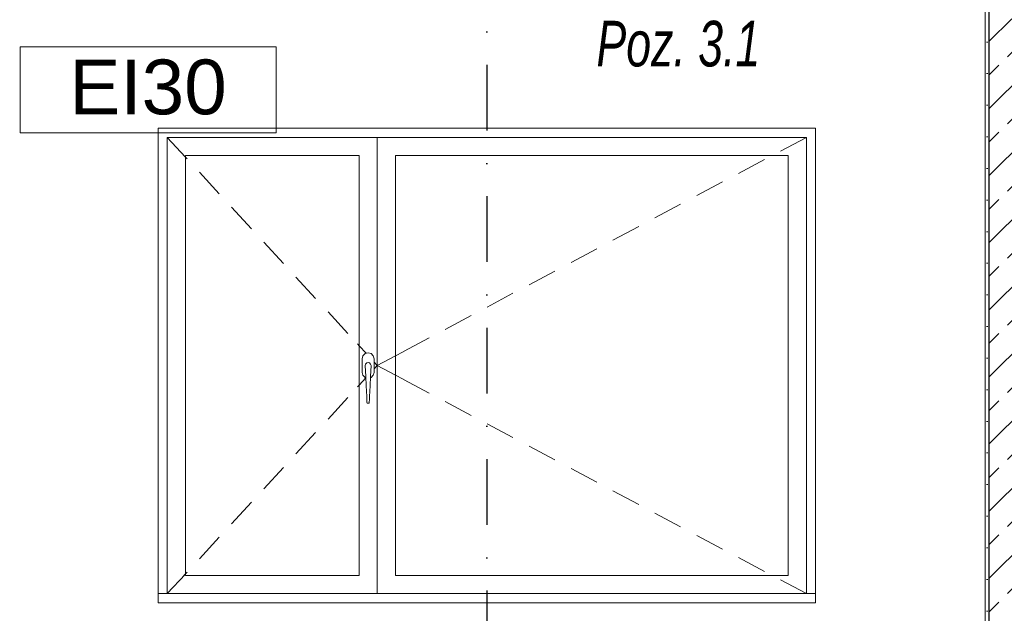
# Model space of a CAD drawing. Header units: millimetres. Extents: x 58537 to 97688, y -8921 to 14216.
# Tile 38 of 145: x 69226 to 71922, y 3761 to 5387. Entities that reach past the tile are written whole.
import ezdxf
from ezdxf.enums import TextEntityAlignment as Align

# ---------------------------------------------------------------- set-up
doc = ezdxf.new("R2010")
doc.units = ezdxf.units.MM
doc.header["$MEASUREMENT"] = 0
doc.linetypes.add('Kropki i Kreski', pattern=[360, 180, -90, 0, -90])
doc.linetypes.add('Wipeout_Contour', pattern=[1000, 0, -1000])
for name, color, linetype, lineweight, true_color in [('Nowe_A-Konstrukcja Opis_Nr_pióra__58', 7, 'Continuous', 13, 0xdf0000), ('Nowe_A-Osi_Nr_pióra__25', 7, 'Continuous', 25, 0x40a5ff), ('Nowe_A-Wymiary-Zewnętrzne_Nr_pióra__45', 7, 'Continuous', 15, 0x40a5ff), ('Nowe_A-Wymiary-Zewnętrzne_Nr_pióra__85', 7, 'Continuous', 13, 0x80c2ff)]:
    doc.layers.add(name, color=color, linetype=linetype, lineweight=lineweight, true_color=true_color)
for name, color, linetype in [('Nowe_A-Osi', 7, 'Continuous'), ('Nowe_A-Wymiary-Zewnętrzne', 7, 'Continuous'), ('Nowe_A-Ściany-Wewnętrzne', 7, 'Continuous'), ('Nowe_Okna Archicada', 7, 'Continuous')]:
    doc.layers.add(name, color=color, linetype=linetype)
for name, color, linetype, lineweight in [('Nowe_A-Osi_Nr_pióra__6', 5, 'Continuous', 13), ('Nowe_A-PPOŻ_Nr_pióra__20', 1, 'Continuous', 13), ('Nowe_A-Wymiary-Zewnętrzne_Nr_pióra__46', 5, 'Continuous', 15), ('Nowe_A-Ściany-Wewnętrzne_Nr_pióra__27', 7, 'Continuous', 25), ('Nowe_A-Ściany-Wewnętrzne_Nr_pióra__47', 7, 'Continuous', 15), ('Nowe_Okna Archicada_Nr_pióra__3', 7, 'Continuous', 13), ('Nowe_Okna Archicada_Nr_pióra__87', 7, 'Continuous', 13)]:
    doc.layers.add(name, color=color, linetype=linetype, lineweight=lineweight)
doc.styles.add('STYL_AUTOMATYCZNY_1', font='arial.ttf')
doc.styles.add('STYL_AUTOMATYCZNY_2', font='arial.ttf')
doc.styles.add('STYL_AUTOMATYCZNY_4', font='arial.ttf', dxfattribs={"width": 0.7})
doc.dimstyles.new('STYL_AUTOMATYCZNY__1', dxfattribs={"dimtxt": 125, "dimasz": 47.5, "dimexe": 0.18, "dimexo": 20, "dimgap": 0, "dimtad": 1, "dimdec": 1, "dimlfac": 0.1, "dimzin": 0, "dimdsep": 46, "dimtxsty": 'STYL_AUTOMATYCZNY_2', "dimblk": 'ARROWHEAD_11', "dimblk1": 'ARROWHEAD_11', "dimblk2": 'ARROWHEAD_11', "dimcen": 0.09, "dimclrd": 256, "dimclre": 256, "dimclrt": 5, "dimadec": 1, "dimazin": 0, "dimtfac": 1, "dimtdec": 4, "dimtmove": 0, "dimatfit": 3, "dimfxl": 0, "dimtolj": 1, "dimtzin": 0, "dimarcsym": 0})
pattern_1 = [(0, (0, 0), (0, 86.60254), [0, -50]), (0, (25, 43.3), (0, 86.60254), [0, -50])]

# ---------------------------------------------------------------- blocks, each defined once
blk = doc.blocks.new('ElemPrzekroju_112')
at = {"color": 254, "linetype": 'Wipeout_Contour', "lineweight": 0, "ltscale": 279046.332182}
blk.add_wipeout([(69630.1, 5040), (69605.1, 5040), (69605.1, 3840), (69630.1, 3840)], dxfattribs=at).dxf.layer = 'Nowe_Okna Archicada'
at = {"color": 254, "linetype": 'Wipeout_Contour', "lineweight": 0, "ltscale": 281490.487837}
blk.add_wipeout([(70255.1, 3865), (70255.1, 5015), (70205.1, 5015), (70205.1, 3865)], dxfattribs=at).dxf.layer = 'Nowe_Okna Archicada'
at = {"color": 254, "linetype": 'Wipeout_Contour', "lineweight": 0, "ltscale": 286132.040785}
blk.add_wipeout([(71380.1, 3840), (71405.1, 3840), (71405.1, 5040), (71380.1, 5040)], dxfattribs=at).dxf.layer = 'Nowe_Okna Archicada'
at = {"color": 254, "linetype": 'Wipeout_Contour', "lineweight": 0, "ltscale": 281255.989015}
blk.add_wipeout([(70176.9, 4339.1), (70177.1, 4336.4), (70183.1, 4336.4), (70183.2, 4339.1)], dxfattribs=at).dxf.layer = 'Nowe_Okna Archicada'
at = {"color": 254, "linetype": 'Wipeout_Contour', "lineweight": 0, "ltscale": 282430.215808}
blk.add_wipeout([(69605.1, 3790), (71405.1, 3790), (71405.1, 3815), (69605.1, 3815)], dxfattribs=at).dxf.layer = 'Nowe_Okna Archicada'
at = {"layer": 'Nowe_Okna Archicada_Nr_pióra__3', "color": 7, "linetype": 'Continuous', "lineweight": 13}
blk.add_line((69605.1, 3790), (71405.1, 3790), dxfattribs=at)
at = {"color": 254, "linetype": 'Wipeout_Contour', "lineweight": 0, "ltscale": 565490.758607}
blk.add_wipeout([(71380.1, 5040), (71405.1, 5040), (71405.1, 5090), (69605.1, 5090), (69605.1, 5040), (69630.1, 5040), (69630.1, 5065), (71380.1, 5065)], dxfattribs=at).dxf.layer = 'Nowe_Okna Archicada'
at = {"color": 254, "linetype": 'Wipeout_Contour', "lineweight": 0, "ltscale": 279195.184524}
blk.add_wipeout([(69680.1, 3865), (69680.1, 5015), (69630.1, 5015), (69630.1, 3865)], dxfattribs=at).dxf.layer = 'Nowe_Okna Archicada'
at = {"color": 254, "linetype": 'Wipeout_Contour', "lineweight": 0, "ltscale": 285981.516899}
blk.add_wipeout([(71330.1, 5015), (71330.1, 3865), (71380.1, 3865), (71380.1, 5015)], dxfattribs=at).dxf.layer = 'Nowe_Okna Archicada'
at = {"color": 254, "linetype": 'Wipeout_Contour', "lineweight": 0, "ltscale": 1687685.29610792}
blk.add_wipeout([(70163.8, 4421.2), (70166, 4413.1), (70171.9, 4407.2), (70173.7, 4406.7), (70173.5, 4410), (70172.1, 4440), (70173.1, 4444), (70176.1, 4446.9), (70180.1, 4448), (70184.1, 4446.9), (70187, 4444), (70188.1, 4440), (70186.6, 4410), (70186.5, 4406.7), (70188.2, 4407.2), (70194.1, 4413.1), (70196.3, 4421.2), (70196.3, 4458.7), (70194.1, 4466.9), (70188.2, 4472.8), (70180.1, 4475), (70171.9, 4472.8), (70166, 4466.9), (70163.8, 4458.7)], dxfattribs=at).dxf.layer = 'Nowe_Okna Archicada'
at = {"color": 254, "linetype": 'Wipeout_Contour', "lineweight": 0, "ltscale": 281257.251351}
blk.add_wipeout([(70176.6, 4346.6), (70176.9, 4339.1), (70183.2, 4339.1), (70183.6, 4346.6)], dxfattribs=at).dxf.layer = 'Nowe_Okna Archicada'
at = {"color": 254, "linetype": 'Wipeout_Contour', "lineweight": 0, "ltscale": 278890.839642}
blk.add_wipeout([(69630.1, 3840), (69605.1, 3840), (69605.1, 3815), (69630.1, 3815)], dxfattribs=at).dxf.layer = 'Nowe_Okna Archicada'
at = {"color": 254, "linetype": 'Wipeout_Contour', "lineweight": 0, "ltscale": 285980.398839}
blk.add_wipeout([(71380.1, 3815), (71405.1, 3815), (71405.1, 3840), (71380.1, 3840)], dxfattribs=at).dxf.layer = 'Nowe_Okna Archicada'
at = {"layer": 'Nowe_Okna Archicada_Nr_pióra__3', "color": 7, "linetype": 'Continuous', "lineweight": 13}
for p, q in [((70180.1, 4475), (70171.9, 4472.8)), ((70188.2, 4472.8), (70180.1, 4475)), ((70194.1, 4466.9), (70188.2, 4472.8)), ((69605.1, 3790), (69605.1, 3815)), ((71405.1, 3790), (71405.1, 3815))]:
    blk.add_line(p, q, dxfattribs=at)
at = {"layer": 'Nowe_Okna Archicada_Nr_pióra__87', "color": 7, "linetype": 'Continuous', "lineweight": 13}
for p, q in [((69605.1, 3815), (69605.1, 5090)), ((69605.1, 5090), (71405.1, 5090)), ((71405.1, 3815), (71405.1, 5090))]:
    blk.add_line(p, q, dxfattribs=at)
at = {"color": 254, "linetype": 'Wipeout_Contour', "lineweight": 0, "ltscale": 425826.997853}
blk.add_wipeout([(71380.1, 5065), (70205.1, 5065), (70205.1, 5015), (70255.1, 5015), (71330.1, 5015), (71380.1, 5015)], dxfattribs=at).dxf.layer = 'Nowe_Okna Archicada'
at = {"color": 254, "linetype": 'Wipeout_Contour', "lineweight": 0, "ltscale": 281270.731276}
blk.add_wipeout([(70173.5, 4410), (70174.8, 4384.1), (70185.4, 4384.1), (70186.6, 4410)], dxfattribs=at).dxf.layer = 'Nowe_Okna Archicada'
at = {"color": 254, "linetype": 'Wipeout_Contour', "lineweight": 0, "ltscale": 281259.272721}
blk.add_wipeout([(70176.1, 4355.4), (70176.6, 4346.6), (70183.6, 4346.6), (70184, 4355.4)], dxfattribs=at).dxf.layer = 'Nowe_Okna Archicada'
at = {"color": 254, "linetype": 'Wipeout_Contour', "lineweight": 0, "ltscale": 425382.682401}
blk.add_wipeout([(70205.1, 3815), (71380.1, 3815), (71380.1, 3865), (71330.1, 3865), (70255.1, 3865), (70205.1, 3865)], dxfattribs=at).dxf.layer = 'Nowe_Okna Archicada'
at = {"layer": 'Nowe_Okna Archicada_Nr_pióra__3', "color": 7, "linetype": 'Continuous', "lineweight": 13}
for p, q in [((71380.1, 5065), (71380.1, 5015)), ((71380.1, 5015), (71380.1, 3865)), ((70177.1, 4336.4), (70176.9, 4339.1)), ((70177.1, 4336.4), (70183.1, 4336.4)), ((70183.2, 4339.1), (70183.1, 4336.4)), ((71380.1, 3865), (71380.1, 3815))]:
    blk.add_line(p, q, dxfattribs=at)
at = {"color": 254, "linetype": 'Wipeout_Contour', "lineweight": 0, "ltscale": 420590.320501}
blk.add_wipeout([(70205.1, 5065), (69630.1, 5065), (69630.1, 5015), (69680.1, 5015), (70155.1, 5015), (70205.1, 5015)], dxfattribs=at).dxf.layer = 'Nowe_Okna Archicada'
at = {"color": 254, "linetype": 'Wipeout_Contour', "lineweight": 0, "ltscale": 283735.998307}
blk.add_wipeout([(71330.1, 3865), (71330.1, 5015), (70255.1, 5015), (70255.1, 3865)], dxfattribs=at).dxf.layer = 'Nowe_Okna Archicada'
at = {"color": 254, "linetype": 'Wipeout_Contour', "lineweight": 0, "ltscale": 632881.660887}
blk.add_wipeout([(70173.1, 4444), (70172.1, 4440), (70173.5, 4410), (70186.6, 4410), (70188.1, 4440), (70187, 4444), (70184.1, 4446.9), (70180.1, 4448), (70176.1, 4446.9)], dxfattribs=at).dxf.layer = 'Nowe_Okna Archicada'
at = {"color": 254, "linetype": 'Wipeout_Contour', "lineweight": 0, "ltscale": 281263.929154}
blk.add_wipeout([(70174.8, 4384.1), (70176.1, 4355.4), (70184, 4355.4), (70185.4, 4384.1)], dxfattribs=at).dxf.layer = 'Nowe_Okna Archicada'
at = {"color": 254, "linetype": 'Wipeout_Contour', "lineweight": 0, "ltscale": 420140.489297}
blk.add_wipeout([(69630.1, 3815), (70205.1, 3815), (70205.1, 3865), (70155.1, 3865), (69680.1, 3865), (69630.1, 3865)], dxfattribs=at).dxf.layer = 'Nowe_Okna Archicada'
at = {"layer": 'Nowe_Okna Archicada_Nr_pióra__3', "color": 7, "linetype": 'Continuous', "lineweight": 13}
for p, q in [((69630.1, 5015), (69630.1, 5065)), ((69630.1, 5065), (70205.1, 5065)), ((70205.1, 5065), (70205.1, 5015)), ((70205.1, 5065), (71380.1, 5065)), ((71380.1, 5065), (71309.4, 5027.4)), ((69630.1, 3865), (69630.1, 5015)), ((70205.1, 5015), (70205.1, 3865)), ((70255.1, 5015), (70255.1, 3865)), ((71330.1, 5015), (70255.1, 5015)), ((71330.1, 3865), (71330.1, 5015)), ((71265.3, 5004), (71194.7, 4966.4)), ((71150.5, 4942.9), (71079.9, 4905.3)), ((71035.8, 4881.9), (70965.1, 4844.3)), ((70921, 4820.8), (70850.3, 4783.2)), ((70806.2, 4759.8), (70735.6, 4722.2)), ((70691.4, 4698.7), (70620.8, 4661.1)), ((70576.7, 4637.7), (70506, 4600.1)), ((70461.9, 4576.6), (70391.3, 4539)), ((70347.1, 4515.6), (70276.5, 4478)), ((70275.7, 4477.6), (70255.1, 4466.6)), ((70196.3, 4458.7), (70194.1, 4466.9)), ((70196.3, 4421.2), (70196.3, 4458.7)), ((70196.3, 4449.5), (70205.1, 4440)), ((70255.1, 4466.6), (70205.1, 4440)), ((70172.1, 4440), (70173.1, 4444)), ((70172.1, 4440), (70173.5, 4410)), ((70173.1, 4444), (70176.1, 4446.9)), ((70176.1, 4446.9), (70180.1, 4448)), ((70180.1, 4448), (70184.1, 4446.9)), ((70184.1, 4446.9), (70187, 4444)), ((70188.1, 4440), (70186.6, 4410)), ((70187, 4444), (70188.1, 4440)), ((70196.3, 4430.5), (70205.1, 4440)), ((70255.1, 4413.4), (70205.1, 4440)), ((70171.9, 4407.2), (70173.7, 4406.7)), ((70174.8, 4384.1), (70173.5, 4410)), ((70186.6, 4410), (70185.4, 4384.1)), ((70186.5, 4406.7), (70188.2, 4407.2)), ((70188.2, 4407.2), (70194.1, 4413.1)), ((70194.1, 4413.1), (70196.3, 4421.2)), ((70275.7, 4402.4), (70255.1, 4413.4)), ((70347.1, 4364.4), (70276.5, 4402)), ((70176.1, 4355.4), (70174.8, 4384.1)), ((70185.4, 4384.1), (70184, 4355.4)), ((70176.6, 4346.6), (70176.1, 4355.4)), ((70176.9, 4339.1), (70176.6, 4346.6)), ((70183.6, 4346.6), (70183.2, 4339.1)), ((70184, 4355.4), (70183.6, 4346.6)), ((70461.9, 4303.4), (70391.3, 4341)), ((70576.7, 4242.3), (70506, 4279.9)), ((70691.4, 4181.3), (70620.8, 4218.9)), ((70806.2, 4120.2), (70735.6, 4157.8)), ((70921, 4059.2), (70850.3, 4096.8)), ((71035.8, 3998.1), (70965.1, 4035.7)), ((71150.5, 3937.1), (71079.9, 3974.7)), ((71265.3, 3876), (71194.7, 3913.6)), ((69630.1, 3815), (69630.1, 3865)), ((70205.1, 3865), (70205.1, 3815)), ((70255.1, 3865), (71330.1, 3865)), ((71380.1, 3815), (71309.4, 3852.6)), ((69605.1, 3815), (71405.1, 3815))]:
    blk.add_line(p, q, dxfattribs=at)
at = {"color": 254, "linetype": 'Wipeout_Contour', "lineweight": 0, "ltscale": 280243.036948}
blk.add_wipeout([(70155.1, 3865), (70155.1, 5015), (69680.1, 5015), (69680.1, 3865)], dxfattribs=at).dxf.layer = 'Nowe_Okna Archicada'
at = {"layer": 'Nowe_Okna Archicada_Nr_pióra__3', "color": 7, "linetype": 'Continuous', "lineweight": 13}
for p, q in [((69630.1, 5065), (69680.1, 5010.7)), ((69680.1, 5015), (69680.1, 3865)), ((70155.1, 5015), (69680.1, 5015)), ((70155.1, 3865), (70155.1, 5015)), ((69680.1, 5010.7), (69684.2, 5006.1)), ((69718.1, 4969.3), (69772.3, 4910.5)), ((69806.1, 4873.7), (69860.3, 4814.8)), ((69894.1, 4778), (69948.3, 4719.1)), ((69982.1, 4682.3), (70036.3, 4623.4)), ((70070.2, 4586.6), (70124.3, 4527.8)), ((70150.9, 4498.9), (70155.1, 4494.3)), ((70155.1, 4494.3), (70174.3, 4473.5)), ((70166, 4466.9), (70163.8, 4458.7)), ((70163.8, 4458.7), (70163.8, 4421.2)), ((70171.9, 4472.8), (70166, 4466.9)), ((70155.1, 4385.7), (70173.7, 4405.9)), ((70163.8, 4421.2), (70166, 4413.1)), ((70166, 4413.1), (70171.9, 4407.2)), ((70150.9, 4381.1), (70155.1, 4385.7)), ((70070.2, 4293.4), (70124.3, 4352.2)), ((69982.1, 4197.7), (70036.3, 4256.6)), ((69894.1, 4102), (69948.3, 4160.9)), ((69806.1, 4006.3), (69860.3, 4065.2)), ((69718.1, 3910.7), (69772.3, 3969.5)), ((69630.1, 3815), (69680.1, 3869.3)), ((69680.1, 3869.3), (69684.2, 3873.9)), ((69680.1, 3865), (70155.1, 3865))]:
    blk.add_line(p, q, dxfattribs=at)
blk = doc.blocks.new('ElemPrzekroju_463')
at = {"layer": 'Nowe_A-Ściany-Wewnętrzne', "linetype": 'Continuous', "lineweight": 0, "true_color": 0x000000}
h = blk.add_hatch(dxfattribs=at)
h.set_pattern_fill('Tynk', color=18, style=0, pattern_type=2)
h.set_pattern_definition(pattern_1)
h.paths.add_polyline_path([(71880.1, 5440), (71870.1, 5440), (71870.1, 2870), (71880.1, 2870), (71880.1, 5390)])
h = blk.add_hatch(dxfattribs=at)
h.set_pattern_fill('Tynk', color=18, style=0, pattern_type=2)
h.set_pattern_definition(pattern_1)
h.paths.add_polyline_path([(72130.1, 5390), (72130.1, 2890), (72140.1, 2890), (72140.1, 5430), (72130.1, 5430)])
h = blk.add_hatch(dxfattribs=at)
h.set_pattern_fill('Beton_zbrojony', color=18, style=0, pattern_type=2)
h.set_pattern_definition([(45, (0, 0), (-91.92388, 91.92388), []), (45, (-45.96, 45.96), (-91.92388, 91.92388), [97.5, -32.5])])
h.paths.add_polyline_path([(71880.1, 2870), (71880.1, 2750), (72130.1, 2750), (72130.1, 2890), (72130.1, 5390), (71880.1, 5390)])
at = {"layer": 'Nowe_A-Ściany-Wewnętrzne_Nr_pióra__27', "color": 7, "linetype": 'Continuous', "lineweight": 25, "flags": 128}
for points in [[(71880.1, 5440), (71880.1, 5390), (71880.1, 2870), (71880.1, 2820), (71880.1, 2750)], [(72130.1, 5430), (72130.1, 5390), (72130.1, 2890), (72130.1, 2870), (72130.1, 2820), (72130.1, 2750)]]:
    blk.add_lwpolyline(points, dxfattribs=at)
at = {"layer": 'Nowe_A-Ściany-Wewnętrzne_Nr_pióra__47', "color": 7, "linetype": 'Continuous', "lineweight": 15}
for p, q in [((71870.1, 5430), (71870.1, 2890)), ((72140.1, 5430), (72140.1, 2990)), ((71870.1, 2890), (71870.1, 2870)), ((71880.1, 2870), (71870.1, 2870))]:
    blk.add_line(p, q, dxfattribs=at)
blk = doc.blocks.new('Standardowy znacznik osi[2]', base_point=(70505.1, 13465.8))
at = {"layer": 'Nowe_A-Osi_Nr_pióra__25', "color": 161, "linetype": 'Kropki i Kreski', "lineweight": 25, "true_color": 0x40a5ff}
blk.add_line((70505.1, 12465.8), (70505.1, -1000), dxfattribs=at)
at = {"layer": 'Nowe_A-Osi_Nr_pióra__6', "color": 5, "lineweight": 13, "style": 'STYL_AUTOMATYCZNY_1'}
for tag, p in [('AC_MarkerText_1_0', (70505.1, 14040.8)), ('AC_MarkerText_1_1', (70505.1, -2175))]:
    blk.add_attdef(tag, text='', height=400, rotation=360, dxfattribs=at).set_placement(p, align=Align.TOP_CENTER)
blk = doc.blocks.new('*D632')
at = {"layer": 'Nowe_A-Wymiary-Zewnętrzne_Nr_pióra__45', "linetype": 'Continuous', "lineweight": 15, "true_color": 0x40a5ff}
for points in [[(90247.8, 5090), (90248.7, 5085.2), (90251.4, 5081.2), (90255.5, 5078.5), (90260.3, 5077.5), (90265, 5078.5), (90269.1, 5081.2), (90271.8, 5085.2), (90272.8, 5090), (90271.8, 5094.8), (90269.1, 5098.8), (90265, 5101.5), (90260.3, 5102.5), (90255.5, 5101.5), (90251.4, 5098.8), (90248.7, 5094.8)], [(90247.8, 2890), (90248.7, 2885.2), (90251.4, 2881.2), (90255.5, 2878.5), (90260.3, 2877.5), (90265, 2878.5), (90269.1, 2881.2), (90271.8, 2885.2), (90272.8, 2890), (90271.8, 2894.8), (90269.1, 2898.8), (90265, 2901.5), (90260.3, 2902.5), (90255.5, 2901.5), (90251.4, 2898.8), (90248.7, 2894.8)]]:
    blk.add_hatch(color=161, dxfattribs=at).paths.add_polyline_path(points)
at = {"layer": 'Nowe_A-Wymiary-Zewnętrzne_Nr_pióra__45', "color": 161, "linetype": 'Continuous', "lineweight": 15, "true_color": 0x40a5ff}
for centre in [(90260.3, 5090), (90260.3, 2890)]:
    blk.add_circle(centre, 12.5, dxfattribs=at)
at = {"layer": 'Nowe_A-Wymiary-Zewnętrzne_Nr_pióra__85', "color": 151, "linetype": 'Continuous', "lineweight": 13, "true_color": 0x80c2ff}
for p, q in [((90247.8, 5090), (90213.4, 5090)), ((90260.3, 2902.5), (90260.3, 5077.5)), ((90307.1, 5090), (90272.8, 5090)), ((90247.8, 2890), (90213.4, 2890)), ((90307.1, 2890), (90272.8, 2890))]:
    blk.add_line(p, q, dxfattribs=at)
at = {"layer": 'Nowe_A-Wymiary-Zewnętrzne_Nr_pióra__46', "color": 5, "lineweight": 15, "char_height": 125, "attachment_point": 7, "rotation": 90, "style": 'STYL_AUTOMATYCZNY_2'}
for s, insert in [('\\A1;{\\pql;\\fArial|b0|i0|c238|p0;\\W1.000000;35,0}', (90235.3, 4743.9)), ('\\A1;{\\pql;\\fArial|b0|i0|c238|p0;\\W1.000000;220,0}', (90235.3, 3775.5)), ('\\A1;{\\pql;\\fArial|b0|i0|c238|p0;\\W1.000000;14,0}', (90235.3, 2902.5))]:
    blk.add_mtext(s, dxfattribs=dict(at, insert=insert))
blk = doc.blocks.new('ARROWHEAD_11')
at = {"color": 0, "linetype": 'Continuous', "lineweight": 0}
blk.add_line((0, 0), (-1, 0), dxfattribs=at)
at = {"color": 0, "linetype": 'Continuous', "lineweight": 0, "const_width": 0.25, "flags": 128}
blk.add_lwpolyline([(-0.125, 0, 1), (0.125, 0, 1)], format="xyb", close=True, dxfattribs=at)
blk = doc.blocks.new('*D633')
at = {"layer": 'Nowe_A-Wymiary-Zewnętrzne_Nr_pióra__45', "linetype": 'Continuous', "lineweight": 15, "true_color": 0x40a5ff}
for points in [[(90247.8, 5440), (90248.7, 5435.2), (90251.4, 5431.2), (90255.5, 5428.5), (90260.3, 5427.5), (90265, 5428.5), (90269.1, 5431.2), (90271.8, 5435.2), (90272.8, 5440), (90271.8, 5444.8), (90269.1, 5448.8), (90265, 5451.5), (90260.3, 5452.5), (90255.5, 5451.5), (90251.4, 5448.8), (90248.7, 5444.8)], [(90247.8, 5090), (90248.7, 5085.2), (90251.4, 5081.2), (90255.5, 5078.5), (90260.3, 5077.5), (90265, 5078.5), (90269.1, 5081.2), (90271.8, 5085.2), (90272.8, 5090), (90271.8, 5094.8), (90269.1, 5098.8), (90265, 5101.5), (90260.3, 5102.5), (90255.5, 5101.5), (90251.4, 5098.8), (90248.7, 5094.8)]]:
    blk.add_hatch(color=161, dxfattribs=at).paths.add_polyline_path(points)
at = {"layer": 'Nowe_A-Wymiary-Zewnętrzne_Nr_pióra__45', "color": 161, "linetype": 'Continuous', "lineweight": 15, "true_color": 0x40a5ff}
for centre in [(90260.3, 5440), (90260.3, 5090)]:
    blk.add_circle(centre, 12.5, dxfattribs=at)
at = {"layer": 'Nowe_A-Wymiary-Zewnętrzne_Nr_pióra__85', "color": 151, "linetype": 'Continuous', "lineweight": 13, "true_color": 0x80c2ff}
for p, q in [((90247.8, 5440), (90213.4, 5440)), ((90260.3, 5102.5), (90260.3, 5427.5)), ((90307.1, 5440), (90272.8, 5440)), ((90247.8, 5090), (90213.4, 5090)), ((90307.1, 5090), (90272.8, 5090))]:
    blk.add_line(p, q, dxfattribs=at)
blk = doc.blocks.new('*D648')
at = {"layer": 'Nowe_A-Wymiary-Zewnętrzne_Nr_pióra__45', "linetype": 'Continuous', "lineweight": 15, "true_color": 0x40a5ff}
for points in [[(93212.8, 5090), (93213.7, 5085.2), (93216.4, 5081.2), (93220.5, 5078.5), (93225.3, 5077.5), (93230, 5078.5), (93234.1, 5081.2), (93236.8, 5085.2), (93237.8, 5090), (93236.8, 5094.8), (93234.1, 5098.8), (93230, 5101.5), (93225.3, 5102.5), (93220.5, 5101.5), (93216.4, 5098.8), (93213.7, 5094.8)], [(93212.8, 2890), (93213.7, 2885.2), (93216.4, 2881.2), (93220.5, 2878.5), (93225.3, 2877.5), (93230, 2878.5), (93234.1, 2881.2), (93236.8, 2885.2), (93237.8, 2890), (93236.8, 2894.8), (93234.1, 2898.8), (93230, 2901.5), (93225.3, 2902.5), (93220.5, 2901.5), (93216.4, 2898.8), (93213.7, 2894.8)]]:
    blk.add_hatch(color=161, dxfattribs=at).paths.add_polyline_path(points)
at = {"layer": 'Nowe_A-Wymiary-Zewnętrzne_Nr_pióra__45', "color": 161, "linetype": 'Continuous', "lineweight": 15, "true_color": 0x40a5ff}
for centre in [(93225.3, 5090), (93225.3, 2890)]:
    blk.add_circle(centre, 12.5, dxfattribs=at)
at = {"layer": 'Nowe_A-Wymiary-Zewnętrzne_Nr_pióra__85', "color": 151, "linetype": 'Continuous', "lineweight": 13, "true_color": 0x80c2ff}
for p, q in [((93212.8, 5090), (93178.4, 5090)), ((93225.3, 2902.5), (93225.3, 5077.5)), ((93272.1, 5090), (93237.8, 5090)), ((93212.8, 2890), (93178.4, 2890)), ((93272.1, 2890), (93237.8, 2890))]:
    blk.add_line(p, q, dxfattribs=at)
at = {"layer": 'Nowe_A-Wymiary-Zewnętrzne_Nr_pióra__46', "color": 5, "lineweight": 15, "char_height": 125, "attachment_point": 7, "rotation": 90, "style": 'STYL_AUTOMATYCZNY_2'}
for s, insert in [('\\A1;{\\pql;\\fArial|b0|i0|c238|p0;\\W1.000000;220,0}', (93200.3, 3942.3)), ('\\A1;{\\pql;\\fArial|b0|i0|c238|p0;\\W1.000000;14,0}', (93200.3, 2902.5))]:
    blk.add_mtext(s, dxfattribs=dict(at, insert=insert))
blk = doc.blocks.new('*D649')
at = {"layer": 'Nowe_A-Wymiary-Zewnętrzne_Nr_pióra__45', "linetype": 'Continuous', "lineweight": 15, "true_color": 0x40a5ff}
for points in [[(93212.8, 5460), (93213.7, 5455.2), (93216.4, 5451.2), (93220.5, 5448.5), (93225.3, 5447.5), (93230, 5448.5), (93234.1, 5451.2), (93236.8, 5455.2), (93237.8, 5460), (93236.8, 5464.8), (93234.1, 5468.8), (93230, 5471.5), (93225.3, 5472.5), (93220.5, 5471.5), (93216.4, 5468.8), (93213.7, 5464.8)], [(93212.8, 5090), (93213.7, 5085.2), (93216.4, 5081.2), (93220.5, 5078.5), (93225.3, 5077.5), (93230, 5078.5), (93234.1, 5081.2), (93236.8, 5085.2), (93237.8, 5090), (93236.8, 5094.8), (93234.1, 5098.8), (93230, 5101.5), (93225.3, 5102.5), (93220.5, 5101.5), (93216.4, 5098.8), (93213.7, 5094.8)]]:
    blk.add_hatch(color=161, dxfattribs=at).paths.add_polyline_path(points)
at = {"layer": 'Nowe_A-Wymiary-Zewnętrzne_Nr_pióra__45', "color": 161, "linetype": 'Continuous', "lineweight": 15, "true_color": 0x40a5ff}
for centre in [(93225.3, 5460), (93225.3, 5090)]:
    blk.add_circle(centre, 12.5, dxfattribs=at)
at = {"layer": 'Nowe_A-Wymiary-Zewnętrzne_Nr_pióra__85', "color": 151, "linetype": 'Continuous', "lineweight": 13, "true_color": 0x80c2ff}
for p, q in [((93212.8, 5460), (93178.4, 5460)), ((93225.3, 5102.5), (93225.3, 5447.5)), ((93272.1, 5460), (93237.8, 5460)), ((93212.8, 5090), (93178.4, 5090)), ((93272.1, 5090), (93237.8, 5090))]:
    blk.add_line(p, q, dxfattribs=at)
at = {"layer": 'Nowe_A-Wymiary-Zewnętrzne_Nr_pióra__46', "color": 5, "lineweight": 15, "char_height": 125, "attachment_point": 7, "rotation": 90, "style": 'STYL_AUTOMATYCZNY_2'}
for s, insert in [('\\A1;{\\pql;\\fArial|b0|i0|c238|p0;\\W1.000000;18,0}', (93056.5, 5383.2)), ('\\A1;{\\pql;\\fArial|b0|i0|c238|p0;\\W1.000000;37,0}', (93200.3, 5108.2))]:
    blk.add_mtext(s, dxfattribs=dict(at, insert=insert))
blk = doc.blocks.new('*D659')
at = {"layer": 'Nowe_A-Wymiary-Zewnętrzne_Nr_pióra__45', "linetype": 'Continuous', "lineweight": 15, "true_color": 0x40a5ff}
for points in [[(93474.8, 12846.4), (93475.7, 12841.6), (93478.4, 12837.5), (93482.5, 12834.8), (93487.3, 12833.9), (93492.1, 12834.8), (93496.1, 12837.5), (93498.8, 12841.6), (93499.8, 12846.4), (93498.8, 12851.2), (93496.1, 12855.2), (93492.1, 12857.9), (93487.3, 12858.9), (93482.5, 12857.9), (93478.4, 12855.2), (93475.7, 12851.2)], [(93474.8, 0), (93475.7, -4.8), (93478.4, -8.8), (93482.5, -11.5), (93487.3, -12.5), (93492.1, -11.5), (93496.1, -8.8), (93498.8, -4.8), (93499.8, 0), (93498.8, 4.8), (93496.1, 8.8), (93492.1, 11.5), (93487.3, 12.5), (93482.5, 11.5), (93478.4, 8.8), (93475.7, 4.8)]]:
    blk.add_hatch(color=161, dxfattribs=at).paths.add_polyline_path(points)
at = {"layer": 'Nowe_A-Wymiary-Zewnętrzne_Nr_pióra__45', "color": 161, "linetype": 'Continuous', "lineweight": 15, "true_color": 0x40a5ff}
for centre in [(93487.3, 12846.4), (93487.3, 0)]:
    blk.add_circle(centre, 12.5, dxfattribs=at)
at = {"layer": 'Nowe_A-Wymiary-Zewnętrzne_Nr_pióra__85', "color": 151, "linetype": 'Continuous', "lineweight": 13, "true_color": 0x80c2ff}
for p, q in [((93487.3, 12858.9), (93487.3, 12871.4)), ((93474.8, 12846.4), (93440.4, 12846.4)), ((93487.3, 12.5), (93487.3, 12833.9)), ((93534.2, 12846.4), (93499.8, 12846.4)), ((93474.8, 0), (93440.4, 0)), ((93534.2, 0), (93499.8, 0)), ((93487.3, -25), (93487.3, -12.5))]:
    blk.add_line(p, q, dxfattribs=at)
at = {"layer": 'Nowe_A-Wymiary-Zewnętrzne_Nr_pióra__46', "color": 5, "lineweight": 15, "insert": (93462.3, 6137.2), "char_height": 125, "attachment_point": 7, "rotation": 90, "style": 'STYL_AUTOMATYCZNY_2'}
blk.add_mtext('\\A1;{\\pql;\\fArial|b0|i0|c238|p0;\\W1.000000;1\xa0284,6}', dxfattribs=at)

msp = doc.modelspace()

# ---------------------------------------------------------------- block references
at = {"layer": 'Nowe_A-Ściany-Wewnętrzne', "lineweight": 0}
msp.add_blockref('ElemPrzekroju_463', (0, 0), dxfattribs=at)
at = {"layer": 'Nowe_Okna Archicada', "lineweight": 0}
msp.add_blockref('ElemPrzekroju_112', (0, 0), dxfattribs=at)

# ---------------------------------------------------------------- texts
at = {"layer": 'Nowe_A-Konstrukcja Opis_Nr_pióra__58', "color": 12, "linetype": 'Continuous', "lineweight": 13, "true_color": 0xdf0000, "insert": (70805.32, 5257.48), "char_height": 125, "attachment_point": 7, "style": 'STYL_AUTOMATYCZNY_4'}
msp.add_mtext('\\A1;{\\pql;\\fArial|b0|i1|c238|p0;\\W0.700000;Poz. \\fArial|b0|i1|c238|p0;\\W0.700000;3\\fArial|b0|i1|c238|p0;\\W0.700000;.1}', dxfattribs=at)
at = {"layer": 'Nowe_A-PPOŻ_Nr_pióra__20', "color": 1, "linetype": 'Continuous', "lineweight": 13, "insert": (69577.44, 5202.06), "char_height": 150, "attachment_point": 5, "style": 'STYL_AUTOMATYCZNY_1'}
msp.add_mtext('\\A1;{\\pqc;\\fArial|b0|i0|c238|p0;\\W1.000000;EI\\fArial|b0|i0|c238|p0;\\W1.000000;3\\fArial|b0|i0|c238|p0;\\W1.000000;0}', dxfattribs=at)

# ---------------------------------------------------------------- next in the draw order: linework, layer by layer
at = {"layer": 'Nowe_A-PPOŻ_Nr_pióra__20', "color": 1, "linetype": 'Continuous', "lineweight": 13, "flags": 128}
msp.add_lwpolyline([(69226.83, 5312.65), (69928.06, 5312.65), (69928.06, 5076.93), (69226.83, 5076.93)], close=True, dxfattribs=at)

# ---------------------------------------------------------------- next in the draw order: block references
at = {"layer": 'Nowe_A-Osi', "color": 8, "linetype": 'Continuous', "lineweight": 13}
msp.add_blockref('Standardowy znacznik osi[2]', (70505.07, 13465.75), dxfattribs=at)

# ---------------------------------------------------------------- next in the draw order: dimensions: what is measured, and where the dimension line sits
at = {"layer": 'Nowe_A-Wymiary-Zewnętrzne', "color": 151, "linetype": 'Continuous', "lineweight": 13, "true_color": 0x80c2ff}
for base, p1, p2, picture, middle in [((93487.29, 12846.37), (64770.07, 0), (64717.21, 12846.37), '*D659', (93399.79, 6418.33)), ((93225.25, 5460), (64770.07, 5090), (63270.07, 5460), '*D649', (93137.75, 5270)), ((90260.25, 5440), (65230.07, 5090), (65240.07, 5440), '*D633', (90172.75, 4905.67)), ((93225.25, 5090), (64770.07, 2890), (64770.07, 5090), '*D648', (93137.75, 4151.72)), ((90260.25, 5090), (65230.07, 2890), (65230.07, 5090), '*D632', (90172.75, 3984.89))]:
    dim = msp.add_linear_dim(base=base, p1=p1, p2=p2, angle=90, dimstyle='STYL_AUTOMATYCZNY__1', dxfattribs=at)
    dim.commit()
    dim.dimension.update_dxf_attribs({"geometry": picture, "text_midpoint": middle, "dimtype": 160, "text_rotation": 90})

doc.saveas('drawing.dxf')
